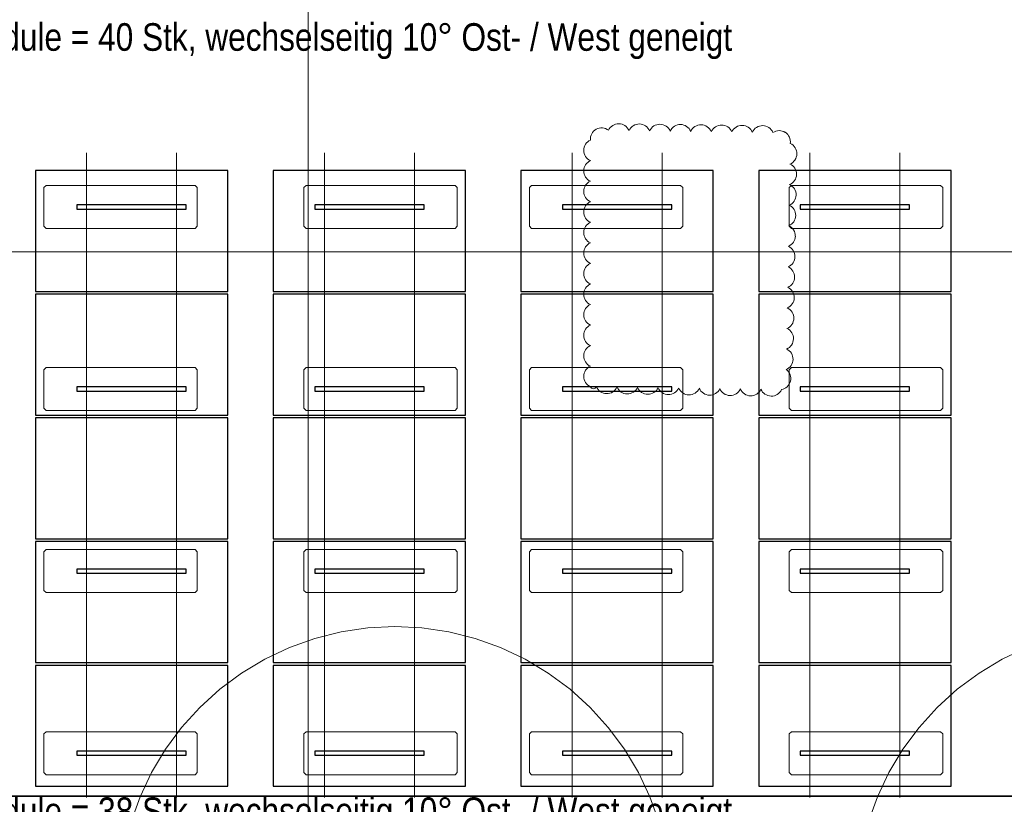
# Model space of a CAD drawing. Extents: x -620 to 300, y 62 to 1112.
# Tile 11 of 45: x -343 to -164, y 449 to 592. Entities that reach past the tile are written whole.
import ezdxf
from ezdxf.lldxf.tags import DXFTag

# ---------------------------------------------------------------- set-up
doc = ezdxf.new("R2010")
doc.units = 0
doc.layers.get('0').update_dxf_attribs({"lineweight": 13})
for name, color, linetype, lineweight in [('30 -36 Dächer- 9 Sonstiges zur KG360', 7, 'grob-A06DNCB3MF', 9), ('3_Solarbase', 7, 'Continuous', 25), ('70 -71 Achsen- 1 Gebäudeachsen', 7, 'STRICHPUNKT2-A06DNCB4MF', 18), ('E_PV_Aufstellzone', 7, 'grob', 35)]:
    doc.layers.add(name, color=color, linetype=linetype, lineweight=lineweight)
for name, color, linetype, lineweight, true_color in [('70 -77 Revision- 2 Wolken', 7, 'Continuous', 18, 0x944cff), ('E_ST_Tragsystem', 7, 'Continuous', 18, 0x006666), ('Modules', 7, 'Continuous', 25, 0xffa500)]:
    doc.layers.add(name, color=color, linetype=linetype, lineweight=lineweight, true_color=true_color)
doc.styles.get("Standard").update_dxf_attribs({"font": 'ARIALN.TTF'})
tags = doc.linetypes.add('grob', pattern=[14, 3, -8, 3]).pattern_tags.tags
tags[8:9] = [DXFTag(74, 4), DXFTag(75, 0), DXFTag(340, '0'), DXFTag(46, 0.0), DXFTag(50, 0.0), DXFTag(44, 0.0), DXFTag(45, 0.0)]
tags[6:7] = [DXFTag(74, 4), DXFTag(75, 0), DXFTag(340, '0'), DXFTag(46, 0.0), DXFTag(50, 0.0), DXFTag(44, 0.0), DXFTag(45, 0.0)]
tags[4:5] = [DXFTag(74, 4), DXFTag(75, 0), DXFTag(340, '0'), DXFTag(46, 0.0), DXFTag(50, 0.0), DXFTag(44, 0.0), DXFTag(45, 0.0)]
tags = doc.linetypes.add('grob-A06DNCB3MF', pattern=[14, 3, -8, 3]).pattern_tags.tags
tags[8:9] = [DXFTag(74, 4), DXFTag(75, 0), DXFTag(340, '0'), DXFTag(46, 0.0), DXFTag(50, 0.0), DXFTag(44, 0.0), DXFTag(45, 0.0)]
tags[6:7] = [DXFTag(74, 4), DXFTag(75, 0), DXFTag(340, '0'), DXFTag(46, 0.0), DXFTag(50, 0.0), DXFTag(44, 0.0), DXFTag(45, 0.0)]
tags[4:5] = [DXFTag(74, 4), DXFTag(75, 0), DXFTag(340, '0'), DXFTag(46, 0.0), DXFTag(50, 0.0), DXFTag(44, 0.0), DXFTag(45, 0.0)]
tags = doc.linetypes.add('STRICHPUNKT2-A06DNCB4MF', pattern=[12.7, 6.35, -3.175, 0, -3.175]).pattern_tags.tags
tags[10:11] = [DXFTag(74, 4), DXFTag(75, 0), DXFTag(340, '0'), DXFTag(46, 0.0), DXFTag(50, 0.0), DXFTag(44, 0.0), DXFTag(45, 0.0)]
tags[8:9] = [DXFTag(74, 4), DXFTag(75, 0), DXFTag(340, '0'), DXFTag(46, 0.0), DXFTag(50, 0.0), DXFTag(44, 0.0), DXFTag(45, 0.0)]
tags[6:7] = [DXFTag(74, 4), DXFTag(75, 0), DXFTag(340, '0'), DXFTag(46, 0.0), DXFTag(50, 0.0), DXFTag(44, 0.0), DXFTag(45, 0.0)]
tags[4:5] = [DXFTag(74, 4), DXFTag(75, 0), DXFTag(340, '0'), DXFTag(46, 0.0), DXFTag(50, 0.0), DXFTag(44, 0.0), DXFTag(45, 0.0)]

# ---------------------------------------------------------------- blocks, each defined once
blk = doc.blocks.new('Referenz-A06DNCB5MF')
at = {"layer": '30 -36 Dächer- 9 Sonstiges zur KG360', "color": 0, "linetype": 'grob-A06DNCB3MF', "lineweight": 5, "ltscale": 0.13}
for p, q in [((-289.39, 479.4), (-284.63, 480.59)), ((-284.63, 480.59), (-279.78, 481.31)), ((-279.78, 481.31), (-274.88, 481.55)), ((-274.88, 481.55), (-269.98, 481.31)), ((-269.98, 481.31), (-265.12, 480.59)), ((-265.12, 480.59), (-260.36, 479.4)), ((-294.01, 477.75), (-289.39, 479.4)), ((-260.36, 479.4), (-255.74, 477.75)), ((-298.45, 475.65), (-294.01, 477.75)), ((-255.74, 477.75), (-251.31, 475.65)), ((-164.85, 475.65), (-160.41, 477.75)), ((-302.66, 473.13), (-298.45, 475.65)), ((-251.31, 475.65), (-247.1, 473.13)), ((-169.06, 473.13), (-164.85, 475.65)), ((-306.6, 470.2), (-302.66, 473.13)), ((-247.1, 473.13), (-243.16, 470.2)), ((-173, 470.2), (-169.06, 473.13)), ((-310.23, 466.91), (-306.6, 470.2)), ((-243.16, 470.2), (-239.52, 466.91)), ((-176.63, 466.91), (-173, 470.2)), ((-313.53, 463.27), (-310.23, 466.91)), ((-239.52, 466.91), (-236.23, 463.27)), ((-179.93, 463.27), (-176.63, 466.91)), ((-316.45, 459.33), (-313.53, 463.27)), ((-236.23, 463.27), (-233.3, 459.33)), ((-182.85, 459.33), (-179.93, 463.27)), ((-318.97, 455.12), (-316.45, 459.33)), ((-233.3, 459.33), (-230.78, 455.12)), ((-185.37, 455.12), (-182.85, 459.33)), ((-321.07, 450.69), (-318.97, 455.12)), ((-230.78, 455.12), (-228.68, 450.69)), ((-187.47, 450.69), (-185.37, 455.12)), ((-322.72, 446.07), (-321.07, 450.69)), ((-228.68, 450.69), (-227.03, 446.07)), ((-189.12, 446.07), (-187.47, 450.69))]:
    blk.add_line(p, q, dxfattribs=at)
at = {"layer": '70 -71 Achsen- 1 Gebäudeachsen', "color": 0, "linetype": 'STRICHPUNKT2-A06DNCB4MF', "ltscale": 0.18}
for p, q in [((-290.58, 1084.39), (-290.58, 84.95)), ((-538.63, 549.45), (76.59, 549.45))]:
    blk.add_line(p, q, dxfattribs=at)
at = {"layer": '70 -77 Revision- 2 Wolken', "color": 0, "linetype": 'Continuous', "ltscale": 0.18}
for centre, major_axis in [((-234.34, 570.66), (0.03, 2.03)), ((-234.34, 570.66), (1.87, 0.79)), ((-230.61, 570.61), (0.03, 2.03)), ((-230.61, 570.61), (1.87, 0.79)), ((-237.44, 569.9), (-0.97, 1.79)), ((-237.44, 569.9), (1.25, 1.6)), ((-226.89, 570.56), (0.03, 2.03)), ((-226.89, 570.56), (1.87, 0.79)), ((-223.16, 570.51), (0.03, 2.03)), ((-223.16, 570.51), (1.87, 0.79)), ((-219.44, 570.46), (0.03, 2.03)), ((-219.44, 570.46), (1.87, 0.79)), ((-215.71, 570.41), (0.03, 2.03)), ((-215.71, 570.41), (1.87, 0.79)), ((-211.99, 570.36), (0.03, 2.03)), ((-211.99, 570.36), (1.87, 0.79)), ((-208.27, 570.31), (0.03, 2.03)), ((-208.27, 570.31), (1.87, 0.79)), ((-205.26, 569.41), (1.09, 1.71)), ((-205.26, 569.41), (2.01, -0.31)), ((-238.65, 567.86), (-0.81, 1.86)), ((-204.1, 567.25), (2.03, -0.04)), ((-238.65, 567.86), (-2.03, 0)), ((-238.65, 564.14), (-0.81, 1.86)), ((-204.1, 567.25), (0.78, -1.88)), ((-238.65, 564.14), (-2.03, 0)), ((-204.16, 563.53), (2.03, -0.04)), ((-238.65, 560.41), (-0.81, 1.86)), ((-204.16, 563.53), (0.78, -1.88)), ((-238.65, 560.41), (-2.03, 0)), ((-204.23, 559.8), (2.03, -0.04)), ((-238.65, 556.69), (-0.81, 1.86)), ((-204.23, 559.8), (0.78, -1.88)), ((-238.65, 556.69), (-2.03, 0)), ((-204.3, 556.08), (2.03, -0.04)), ((-238.65, 552.96), (-0.81, 1.86)), ((-204.3, 556.08), (0.78, -1.88)), ((-204.37, 552.35), (2.03, -0.04)), ((-238.65, 552.96), (-2.03, 0)), ((-204.37, 552.35), (0.78, -1.88)), ((-238.65, 549.24), (-0.81, 1.86)), ((-204.44, 548.63), (2.03, -0.04)), ((-238.65, 549.24), (-2.03, 0)), ((-204.44, 548.63), (0.78, -1.88)), ((-238.65, 545.51), (-0.81, 1.86)), ((-204.5, 544.91), (2.03, -0.04)), ((-238.65, 545.51), (-2.03, 0)), ((-204.5, 544.91), (0.78, -1.88)), ((-238.65, 541.79), (-0.81, 1.86)), ((-204.57, 541.18), (2.03, -0.04)), ((-238.65, 541.79), (-2.03, 0)), ((-204.57, 541.18), (0.78, -1.88)), ((-238.65, 538.06), (-0.81, 1.86)), ((-204.64, 537.46), (2.03, -0.04)), ((-238.65, 538.06), (-2.03, 0)), ((-204.64, 537.46), (0.78, -1.88)), ((-238.65, 534.34), (-0.81, 1.86)), ((-204.71, 533.73), (2.03, -0.04)), ((-238.65, 534.34), (-2.03, 0)), ((-204.71, 533.73), (0.78, -1.88)), ((-238.65, 530.62), (-0.81, 1.86)), ((-204.78, 530.01), (2.03, -0.04)), ((-238.65, 530.62), (-2.03, 0)), ((-204.78, 530.01), (0.78, -1.88)), ((-238.65, 526.89), (-0.81, 1.86)), ((-205.21, 526.51), (1.98, -0.47)), ((-238.65, 526.89), (-2.03, 0)), ((-238.91, 525.26), (-0.55, -0.23)), ((-238.91, 525.26), (-0.009, -0.596)), ((-236.5, 525.8), (-1.87, -0.78)), ((-236.5, 525.8), (-0.03, -2.03)), ((-232.77, 525.74), (-1.87, -0.78)), ((-232.77, 525.74), (-0.03, -2.03)), ((-229.05, 525.68), (-1.87, -0.78)), ((-229.05, 525.68), (-0.03, -2.03)), ((-225.32, 525.63), (-1.87, -0.78)), ((-225.32, 525.63), (-0.03, -2.03)), ((-221.6, 525.57), (-1.87, -0.78)), ((-221.6, 525.57), (-0.03, -2.03)), ((-217.87, 525.52), (-1.87, -0.78)), ((-217.87, 525.52), (-0.03, -2.03)), ((-214.15, 525.46), (-1.87, -0.78)), ((-214.15, 525.46), (-0.03, -2.03)), ((-210.43, 525.4), (-1.87, -0.78)), ((-210.43, 525.4), (-0.03, -2.03)), ((-206.7, 525.35), (-1.87, -0.78)), ((-206.7, 525.35), (-0.03, -2.03)), ((-205.21, 526.51), (0.36, -2))]:
    blk.add_ellipse(centre, major_axis=major_axis, ratio=1, start_param=0, end_param=1.159279, dxfattribs=at)
blk = doc.blocks.new('Einzeiliger Text-A06DNCJPMF')
at = {"color": 0, "linetype": 'Continuous', "lineweight": -2, "ltscale": 0.7, "insert": (-373.08, 590.9), "char_height": 5, "attachment_point": 1}
blk.add_mtext('{\\fArial Narrow;Anzahl Module = 40 Stk, wechselseitig 10° Ost- / West geneigt}', dxfattribs=at)
blk = doc.blocks.new('Blockreferenz-A06DNCJRMF')
at = {"layer": '3_Solarbase', "color": 0}
for p, q in [((-312.7, 557.99), (-332.5, 557.99)), ((-332.5, 557.99), (-332.5, 557.23)), ((-332.5, 557.23), (-312.7, 557.23)), ((-312.7, 557.23), (-312.7, 557.99))]:
    blk.add_line(p, q, dxfattribs=at)
blk = doc.blocks.new('Blockreferenz-A06DNCJTMF')
at = {"layer": '3_Solarbase', "color": 0}
for p, q in [((-269.6, 458.99), (-289.4, 458.99)), ((-289.4, 458.99), (-289.4, 458.23)), ((-269.6, 458.23), (-269.6, 458.99)), ((-289.4, 458.23), (-269.6, 458.23))]:
    blk.add_line(p, q, dxfattribs=at)
blk = doc.blocks.new('Blockreferenz-A06DNCJVMF')
at = {"layer": 'Modules'}
for p, q in [((-174.11, 496.95), (-208.97, 496.95)), ((-208.97, 496.95), (-208.97, 475.03)), ((-174.11, 475.03), (-174.11, 496.95)), ((-208.97, 475.03), (-174.11, 475.03))]:
    blk.add_line(p, q, dxfattribs=at)
blk = doc.blocks.new('Blockreferenz-A06DNCJXMF')
at = {"color": 96, "lineweight": -2, "true_color": 0x008000}
for p, q in [((-203.43, 561.11), (-203.03, 561.51)), ((-203.43, 554.11), (-203.43, 561.11)), ((-203.03, 561.51), (-176.03, 561.51)), ((-176.03, 561.51), (-175.63, 561.11)), ((-175.63, 561.11), (-175.63, 554.11)), ((-203.03, 553.71), (-203.43, 554.11)), ((-176.03, 553.71), (-203.03, 553.71)), ((-175.63, 554.11), (-176.03, 553.71))]:
    blk.add_line(p, q, dxfattribs=at)
blk = doc.blocks.new('Blockreferenz-A06DNCK3MF')
at = {"color": 96, "lineweight": -2, "true_color": 0x008000}
for p, q in [((-250.53, 495.11), (-250.13, 495.51)), ((-250.53, 488.11), (-250.53, 495.11)), ((-250.13, 495.51), (-223.13, 495.51)), ((-223.13, 495.51), (-222.73, 495.11)), ((-222.73, 495.11), (-222.73, 488.11)), ((-250.13, 487.71), (-250.53, 488.11)), ((-223.13, 487.71), (-250.13, 487.71)), ((-222.73, 488.11), (-223.13, 487.71))]:
    blk.add_line(p, q, dxfattribs=at)
blk = doc.blocks.new('Blockreferenz-A06DNCK5MF')
at = {"layer": 'Modules'}
for p, q in [((-217.21, 474.53), (-252.07, 474.53)), ((-252.07, 474.53), (-252.07, 452.61)), ((-217.21, 452.61), (-217.21, 474.53)), ((-252.07, 452.61), (-217.21, 452.61))]:
    blk.add_line(p, q, dxfattribs=at)
blk = doc.blocks.new('Blockreferenz-A06DNCK9MF')
at = {"layer": '3_Solarbase', "color": 0}
for p, q in [((-181.64, 458.99), (-201.44, 458.99)), ((-201.44, 458.99), (-201.44, 458.23)), ((-181.64, 458.23), (-181.64, 458.99)), ((-201.44, 458.23), (-181.64, 458.23))]:
    blk.add_line(p, q, dxfattribs=at)
blk = doc.blocks.new('Blockreferenz-A06DNCKBMF')
at = {"layer": 'Modules'}
for p, q in [((-262.07, 541.79), (-296.93, 541.79)), ((-296.93, 541.79), (-296.93, 519.87)), ((-262.07, 519.87), (-262.07, 541.79)), ((-296.93, 519.87), (-262.07, 519.87))]:
    blk.add_line(p, q, dxfattribs=at)
blk = doc.blocks.new('Blockreferenz-A06DNCKFMF')
at = {"layer": '3_Solarbase', "color": 0}
for p, q in [((-269.6, 458.99), (-289.4, 458.99)), ((-289.4, 458.99), (-289.4, 458.23)), ((-269.6, 458.23), (-269.6, 458.99)), ((-289.4, 458.23), (-269.6, 458.23))]:
    blk.add_line(p, q, dxfattribs=at)
blk = doc.blocks.new('Blockreferenz-A06DNCKHMF')
at = {"layer": '3_Solarbase', "color": 0}
for p, q in [((-269.6, 491.99), (-289.4, 491.99)), ((-289.4, 491.99), (-289.4, 491.23)), ((-289.4, 491.23), (-269.6, 491.23)), ((-269.6, 491.23), (-269.6, 491.99))]:
    blk.add_line(p, q, dxfattribs=at)
blk = doc.blocks.new('Blockreferenz-A06DNCKJMF')
at = {"layer": 'Modules'}
for p, q in [((-217.21, 496.95), (-252.07, 496.95)), ((-252.07, 496.95), (-252.07, 475.03)), ((-217.21, 475.03), (-217.21, 496.95)), ((-252.07, 475.03), (-217.21, 475.03))]:
    blk.add_line(p, q, dxfattribs=at)
blk = doc.blocks.new('Blockreferenz-A06DNCKTMF')
at = {"layer": 'Modules'}
for p, q in [((-305.17, 519.37), (-340.03, 519.37)), ((-340.03, 519.37), (-340.03, 497.45)), ((-305.17, 497.45), (-305.17, 519.37)), ((-340.03, 497.45), (-305.17, 497.45))]:
    blk.add_line(p, q, dxfattribs=at)
blk = doc.blocks.new('Blockreferenz-A06DNCKVMF')
at = {"color": 96, "lineweight": -2, "true_color": 0x008000}
for p, q in [((-250.53, 561.11), (-250.13, 561.51)), ((-250.53, 554.11), (-250.53, 561.11)), ((-250.13, 561.51), (-223.13, 561.51)), ((-223.13, 561.51), (-222.73, 561.11)), ((-222.73, 561.11), (-222.73, 554.11)), ((-250.13, 553.71), (-250.53, 554.11)), ((-223.13, 553.71), (-250.13, 553.71)), ((-222.73, 554.11), (-223.13, 553.71))]:
    blk.add_line(p, q, dxfattribs=at)
blk = doc.blocks.new('Blockreferenz-A06DNCKZMF')
at = {"layer": '3_Solarbase', "color": 0}
for p, q in [((-181.64, 491.99), (-201.44, 491.99)), ((-201.44, 491.99), (-201.44, 491.23)), ((-201.44, 491.23), (-181.64, 491.23)), ((-181.64, 491.23), (-181.64, 491.99))]:
    blk.add_line(p, q, dxfattribs=at)
blk = doc.blocks.new('Blockreferenz-A06DNCL1MF')
at = {"layer": 'Modules'}
for p, q in [((-262.07, 474.53), (-296.93, 474.53)), ((-296.93, 474.53), (-296.93, 452.61)), ((-262.07, 452.61), (-262.07, 474.53)), ((-296.93, 452.61), (-262.07, 452.61))]:
    blk.add_line(p, q, dxfattribs=at)
blk = doc.blocks.new('Blockreferenz-A06DNCL3MF')
at = {"color": 96, "lineweight": -2, "true_color": 0x008000}
for p, q in [((-338.49, 495.11), (-338.09, 495.51)), ((-338.49, 488.11), (-338.49, 495.11)), ((-338.09, 495.51), (-311.09, 495.51)), ((-311.09, 495.51), (-310.69, 495.11)), ((-310.69, 495.11), (-310.69, 488.11)), ((-338.09, 487.71), (-338.49, 488.11)), ((-311.09, 487.71), (-338.09, 487.71)), ((-310.69, 488.11), (-311.09, 487.71))]:
    blk.add_line(p, q, dxfattribs=at)
blk = doc.blocks.new('Blockreferenz-A06DNCL5MF')
at = {"layer": '3_Solarbase', "color": 0}
for p, q in [((-181.64, 524.99), (-201.44, 524.99)), ((-201.44, 524.99), (-201.44, 524.23)), ((-181.64, 524.23), (-181.64, 524.99)), ((-201.44, 524.23), (-181.64, 524.23))]:
    blk.add_line(p, q, dxfattribs=at)
blk = doc.blocks.new('Blockreferenz-A06DNCL7MF')
at = {"layer": '3_Solarbase', "color": 0}
for p, q in [((-269.6, 491.99), (-289.4, 491.99)), ((-289.4, 491.99), (-289.4, 491.23)), ((-289.4, 491.23), (-269.6, 491.23)), ((-269.6, 491.23), (-269.6, 491.99))]:
    blk.add_line(p, q, dxfattribs=at)
blk = doc.blocks.new('Blockreferenz-A06DNCL9MF')
at = {"layer": '3_Solarbase', "color": 0}
for p, q in [((-269.6, 524.99), (-289.4, 524.99)), ((-289.4, 524.99), (-289.4, 524.23)), ((-269.6, 524.23), (-269.6, 524.99)), ((-289.4, 524.23), (-269.6, 524.23))]:
    blk.add_line(p, q, dxfattribs=at)
blk = doc.blocks.new('Blockreferenz-A06DNCLHMF')
at = {"layer": '3_Solarbase', "color": 0}
for p, q in [((-224.74, 524.99), (-244.54, 524.99)), ((-244.54, 524.99), (-244.54, 524.23)), ((-224.74, 524.23), (-224.74, 524.99)), ((-244.54, 524.23), (-224.74, 524.23))]:
    blk.add_line(p, q, dxfattribs=at)
blk = doc.blocks.new('Blockreferenz-A06DNCLJMF')
at = {"color": 96, "lineweight": -2, "true_color": 0x008000}
for p, q in [((-291.39, 561.11), (-290.99, 561.51)), ((-291.39, 554.11), (-291.39, 561.11)), ((-290.99, 561.51), (-263.99, 561.51)), ((-263.99, 561.51), (-263.59, 561.11)), ((-263.59, 561.11), (-263.59, 554.11)), ((-290.99, 553.71), (-291.39, 554.11)), ((-263.99, 553.71), (-290.99, 553.71)), ((-263.59, 554.11), (-263.99, 553.71))]:
    blk.add_line(p, q, dxfattribs=at)
blk = doc.blocks.new('Blockreferenz-A06DNCLLMF')
at = {"layer": 'Modules'}
for p, q in [((-262.07, 519.37), (-296.93, 519.37)), ((-296.93, 519.37), (-296.93, 497.45)), ((-262.07, 497.45), (-262.07, 519.37)), ((-296.93, 497.45), (-262.07, 497.45))]:
    blk.add_line(p, q, dxfattribs=at)
blk = doc.blocks.new('Blockreferenz-A06DNCLTMF')
at = {"color": 96, "lineweight": -2, "true_color": 0x008000}
for p, q in [((-291.39, 495.11), (-290.99, 495.51)), ((-291.39, 488.11), (-291.39, 495.11)), ((-290.99, 495.51), (-263.99, 495.51)), ((-263.99, 495.51), (-263.59, 495.11)), ((-263.59, 495.11), (-263.59, 488.11)), ((-290.99, 487.71), (-291.39, 488.11)), ((-263.99, 487.71), (-290.99, 487.71)), ((-263.59, 488.11), (-263.99, 487.71))]:
    blk.add_line(p, q, dxfattribs=at)
blk = doc.blocks.new('Blockreferenz-A06DNCLVMF')
at = {"layer": '3_Solarbase', "color": 0}
for p, q in [((-181.64, 458.99), (-201.44, 458.99)), ((-201.44, 458.99), (-201.44, 458.23)), ((-181.64, 458.23), (-181.64, 458.99)), ((-201.44, 458.23), (-181.64, 458.23))]:
    blk.add_line(p, q, dxfattribs=at)
blk = doc.blocks.new('Blockreferenz-A06DNCLXMF')
at = {"layer": '3_Solarbase', "color": 0}
for p, q in [((-269.6, 524.99), (-289.4, 524.99)), ((-289.4, 524.99), (-289.4, 524.23)), ((-269.6, 524.23), (-269.6, 524.99)), ((-289.4, 524.23), (-269.6, 524.23))]:
    blk.add_line(p, q, dxfattribs=at)
blk = doc.blocks.new('Blockreferenz-A06DNCLZMF')
at = {"layer": '3_Solarbase', "color": 0}
for p, q in [((-269.6, 557.99), (-289.4, 557.99)), ((-289.4, 557.99), (-289.4, 557.23)), ((-289.4, 557.23), (-269.6, 557.23)), ((-269.6, 557.23), (-269.6, 557.99))]:
    blk.add_line(p, q, dxfattribs=at)
blk = doc.blocks.new('Blockreferenz-A06DNCM1MF')
at = {"layer": 'Modules'}
for p, q in [((-174.11, 519.37), (-208.97, 519.37)), ((-208.97, 519.37), (-208.97, 497.45)), ((-174.11, 497.45), (-174.11, 519.37)), ((-208.97, 497.45), (-174.11, 497.45))]:
    blk.add_line(p, q, dxfattribs=at)
blk = doc.blocks.new('Blockreferenz-A06DNCM3MF')
at = {"layer": '3_Solarbase', "color": 0}
for p, q in [((-181.64, 491.99), (-201.44, 491.99)), ((-201.44, 491.99), (-201.44, 491.23)), ((-201.44, 491.23), (-181.64, 491.23)), ((-181.64, 491.23), (-181.64, 491.99))]:
    blk.add_line(p, q, dxfattribs=at)
blk = doc.blocks.new('Blockreferenz-A06DNCM5MF')
at = {"color": 96, "lineweight": -2, "true_color": 0x008000}
for p, q in [((-250.53, 528.11), (-250.13, 528.51)), ((-250.53, 521.11), (-250.53, 528.11)), ((-250.13, 528.51), (-223.13, 528.51)), ((-223.13, 528.51), (-222.73, 528.11)), ((-222.73, 528.11), (-222.73, 521.11)), ((-250.13, 520.71), (-250.53, 521.11)), ((-222.73, 521.11), (-223.13, 520.71)), ((-223.13, 520.71), (-250.13, 520.71))]:
    blk.add_line(p, q, dxfattribs=at)
blk = doc.blocks.new('Blockreferenz-A06DNCM9MF')
at = {"layer": 'Modules'}
for p, q in [((-305.17, 564.21), (-340.03, 564.21)), ((-340.03, 564.21), (-340.03, 542.29)), ((-305.17, 542.29), (-305.17, 564.21)), ((-340.03, 542.29), (-305.17, 542.29))]:
    blk.add_line(p, q, dxfattribs=at)
blk = doc.blocks.new('Blockreferenz-A06DNCMDMF')
at = {"color": 96, "lineweight": -2, "true_color": 0x008000}
for p, q in [((-291.39, 528.11), (-290.99, 528.51)), ((-291.39, 521.11), (-291.39, 528.11)), ((-290.99, 528.51), (-263.99, 528.51)), ((-263.99, 528.51), (-263.59, 528.11)), ((-263.59, 528.11), (-263.59, 521.11)), ((-290.99, 520.71), (-291.39, 521.11)), ((-263.59, 521.11), (-263.99, 520.71)), ((-263.99, 520.71), (-290.99, 520.71))]:
    blk.add_line(p, q, dxfattribs=at)
blk = doc.blocks.new('Blockreferenz-A06DNCMHMF')
at = {"layer": '3_Solarbase', "color": 0}
for p, q in [((-269.6, 557.99), (-289.4, 557.99)), ((-289.4, 557.99), (-289.4, 557.23)), ((-289.4, 557.23), (-269.6, 557.23)), ((-269.6, 557.23), (-269.6, 557.99))]:
    blk.add_line(p, q, dxfattribs=at)
blk = doc.blocks.new('Blockreferenz-A06DNCMJMF')
at = {"layer": '3_Solarbase', "color": 0}
for p, q in [((-224.74, 458.99), (-244.54, 458.99)), ((-244.54, 458.99), (-244.54, 458.23)), ((-224.74, 458.23), (-224.74, 458.99)), ((-244.54, 458.23), (-224.74, 458.23))]:
    blk.add_line(p, q, dxfattribs=at)
blk = doc.blocks.new('Blockreferenz-A06DNCMLMF')
at = {"layer": 'Modules'}
for p, q in [((-174.11, 564.21), (-208.97, 564.21)), ((-208.97, 564.21), (-208.97, 542.29)), ((-174.11, 542.29), (-174.11, 564.21)), ((-208.97, 542.29), (-174.11, 542.29))]:
    blk.add_line(p, q, dxfattribs=at)
blk = doc.blocks.new('Blockreferenz-A06DNCMNMF')
at = {"layer": '3_Solarbase', "color": 0}
for p, q in [((-312.7, 458.99), (-332.5, 458.99)), ((-332.5, 458.99), (-332.5, 458.23)), ((-312.7, 458.23), (-312.7, 458.99)), ((-332.5, 458.23), (-312.7, 458.23))]:
    blk.add_line(p, q, dxfattribs=at)
blk = doc.blocks.new('Blockreferenz-A06DNCMPMF')
at = {"layer": 'Modules'}
for p, q in [((-305.17, 496.95), (-340.03, 496.95)), ((-340.03, 496.95), (-340.03, 475.03)), ((-305.17, 475.03), (-305.17, 496.95)), ((-340.03, 475.03), (-305.17, 475.03))]:
    blk.add_line(p, q, dxfattribs=at)
blk = doc.blocks.new('Blockreferenz-A06DNCMRMF')
at = {"color": 96, "lineweight": -2, "true_color": 0x008000}
for p, q in [((-203.43, 462.11), (-203.03, 462.51)), ((-203.43, 455.11), (-203.43, 462.11)), ((-203.03, 462.51), (-176.03, 462.51)), ((-176.03, 462.51), (-175.63, 462.11)), ((-175.63, 462.11), (-175.63, 455.11)), ((-203.03, 454.71), (-203.43, 455.11)), ((-175.63, 455.11), (-176.03, 454.71)), ((-176.03, 454.71), (-203.03, 454.71))]:
    blk.add_line(p, q, dxfattribs=at)
blk = doc.blocks.new('Blockreferenz-A06DNCMVMF')
at = {"color": 96, "lineweight": -2, "true_color": 0x008000}
for p, q in [((-338.49, 528.11), (-338.09, 528.51)), ((-338.49, 521.11), (-338.49, 528.11)), ((-338.09, 528.51), (-311.09, 528.51)), ((-311.09, 528.51), (-310.69, 528.11)), ((-310.69, 528.11), (-310.69, 521.11)), ((-338.09, 520.71), (-338.49, 521.11)), ((-310.69, 521.11), (-311.09, 520.71)), ((-311.09, 520.71), (-338.09, 520.71))]:
    blk.add_line(p, q, dxfattribs=at)
blk = doc.blocks.new('Blockreferenz-A06DNCMXMF')
at = {"layer": 'Modules'}
for p, q in [((-262.07, 496.95), (-296.93, 496.95)), ((-296.93, 496.95), (-296.93, 475.03)), ((-262.07, 475.03), (-262.07, 496.95)), ((-296.93, 475.03), (-262.07, 475.03))]:
    blk.add_line(p, q, dxfattribs=at)
blk = doc.blocks.new('Blockreferenz-A06DNCMZMF')
at = {"color": 96, "lineweight": -2, "true_color": 0x008000}
for p, q in [((-338.49, 561.11), (-338.09, 561.51)), ((-338.49, 554.11), (-338.49, 561.11)), ((-338.09, 561.51), (-311.09, 561.51)), ((-311.09, 561.51), (-310.69, 561.11)), ((-310.69, 561.11), (-310.69, 554.11)), ((-338.09, 553.71), (-338.49, 554.11)), ((-311.09, 553.71), (-338.09, 553.71)), ((-310.69, 554.11), (-311.09, 553.71))]:
    blk.add_line(p, q, dxfattribs=at)
blk = doc.blocks.new('Blockreferenz-A06DNCN1MF')
at = {"layer": 'Modules'}
for p, q in [((-305.17, 474.53), (-340.03, 474.53)), ((-340.03, 474.53), (-340.03, 452.61)), ((-305.17, 452.61), (-305.17, 474.53)), ((-340.03, 452.61), (-305.17, 452.61))]:
    blk.add_line(p, q, dxfattribs=at)
blk = doc.blocks.new('Blockreferenz-A06DNCN3MF')
at = {"layer": '3_Solarbase', "color": 0}
for p, q in [((-224.74, 458.99), (-244.54, 458.99)), ((-244.54, 458.99), (-244.54, 458.23)), ((-224.74, 458.23), (-224.74, 458.99)), ((-244.54, 458.23), (-224.74, 458.23))]:
    blk.add_line(p, q, dxfattribs=at)
blk = doc.blocks.new('Blockreferenz-A06DNCN5MF')
at = {"layer": '3_Solarbase', "color": 0}
for p, q in [((-224.74, 491.99), (-244.54, 491.99)), ((-244.54, 491.99), (-244.54, 491.23)), ((-244.54, 491.23), (-224.74, 491.23)), ((-224.74, 491.23), (-224.74, 491.99))]:
    blk.add_line(p, q, dxfattribs=at)
blk = doc.blocks.new('Blockreferenz-A06DNCN9MF')
at = {"layer": '3_Solarbase', "color": 0}
for p, q in [((-312.7, 458.99), (-332.5, 458.99)), ((-332.5, 458.99), (-332.5, 458.23)), ((-312.7, 458.23), (-312.7, 458.99)), ((-332.5, 458.23), (-312.7, 458.23))]:
    blk.add_line(p, q, dxfattribs=at)
blk = doc.blocks.new('Blockreferenz-A06DNCNBMF')
at = {"layer": '3_Solarbase', "color": 0}
for p, q in [((-312.7, 491.99), (-332.5, 491.99)), ((-332.5, 491.99), (-332.5, 491.23)), ((-332.5, 491.23), (-312.7, 491.23)), ((-312.7, 491.23), (-312.7, 491.99))]:
    blk.add_line(p, q, dxfattribs=at)
blk = doc.blocks.new('Blockreferenz-A06DNCNHMF')
at = {"color": 96, "lineweight": -2, "true_color": 0x008000}
for p, q in [((-203.43, 495.11), (-203.03, 495.51)), ((-203.43, 488.11), (-203.43, 495.11)), ((-203.03, 495.51), (-176.03, 495.51)), ((-176.03, 495.51), (-175.63, 495.11)), ((-175.63, 495.11), (-175.63, 488.11)), ((-203.03, 487.71), (-203.43, 488.11)), ((-176.03, 487.71), (-203.03, 487.71)), ((-175.63, 488.11), (-176.03, 487.71))]:
    blk.add_line(p, q, dxfattribs=at)
blk = doc.blocks.new('Blockreferenz-A06DNCNJMF')
at = {"layer": '3_Solarbase', "color": 0}
for p, q in [((-224.74, 557.99), (-244.54, 557.99)), ((-244.54, 557.99), (-244.54, 557.23)), ((-244.54, 557.23), (-224.74, 557.23)), ((-224.74, 557.23), (-224.74, 557.99))]:
    blk.add_line(p, q, dxfattribs=at)
blk = doc.blocks.new('Blockreferenz-A06DNCNLMF')
at = {"color": 96, "lineweight": -2, "true_color": 0x008000}
for p, q in [((-291.39, 462.11), (-290.99, 462.51)), ((-291.39, 455.11), (-291.39, 462.11)), ((-290.99, 462.51), (-263.99, 462.51)), ((-263.99, 462.51), (-263.59, 462.11)), ((-263.59, 462.11), (-263.59, 455.11)), ((-290.99, 454.71), (-291.39, 455.11)), ((-263.59, 455.11), (-263.99, 454.71)), ((-263.99, 454.71), (-290.99, 454.71))]:
    blk.add_line(p, q, dxfattribs=at)
blk = doc.blocks.new('Blockreferenz-A06DNCNNMF')
at = {"layer": '3_Solarbase', "color": 0}
for p, q in [((-224.74, 491.99), (-244.54, 491.99)), ((-244.54, 491.99), (-244.54, 491.23)), ((-244.54, 491.23), (-224.74, 491.23)), ((-224.74, 491.23), (-224.74, 491.99))]:
    blk.add_line(p, q, dxfattribs=at)
blk = doc.blocks.new('Blockreferenz-A06DNCNPMF')
at = {"layer": 'Modules'}
for p, q in [((-305.17, 541.79), (-340.03, 541.79)), ((-340.03, 541.79), (-340.03, 519.87)), ((-305.17, 519.87), (-305.17, 541.79)), ((-340.03, 519.87), (-305.17, 519.87))]:
    blk.add_line(p, q, dxfattribs=at)
blk = doc.blocks.new('Blockreferenz-A06DNCNTMF')
at = {"layer": 'Modules'}
for p, q in [((-174.11, 474.53), (-208.97, 474.53)), ((-208.97, 474.53), (-208.97, 452.61)), ((-174.11, 452.61), (-174.11, 474.53)), ((-208.97, 452.61), (-174.11, 452.61))]:
    blk.add_line(p, q, dxfattribs=at)
blk = doc.blocks.new('Blockreferenz-A06DNCNVMF')
at = {"layer": '3_Solarbase', "color": 0}
for p, q in [((-312.7, 491.99), (-332.5, 491.99)), ((-332.5, 491.99), (-332.5, 491.23)), ((-332.5, 491.23), (-312.7, 491.23)), ((-312.7, 491.23), (-312.7, 491.99))]:
    blk.add_line(p, q, dxfattribs=at)
blk = doc.blocks.new('Blockreferenz-A06DNCNXMF')
at = {"layer": '3_Solarbase', "color": 0}
for p, q in [((-312.7, 524.99), (-332.5, 524.99)), ((-332.5, 524.99), (-332.5, 524.23)), ((-312.7, 524.23), (-312.7, 524.99)), ((-332.5, 524.23), (-312.7, 524.23))]:
    blk.add_line(p, q, dxfattribs=at)
blk = doc.blocks.new('Blockreferenz-A06DNCNZMF')
at = {"layer": '3_Solarbase', "color": 0}
for p, q in [((-181.64, 557.99), (-201.44, 557.99)), ((-201.44, 557.99), (-201.44, 557.23)), ((-201.44, 557.23), (-181.64, 557.23)), ((-181.64, 557.23), (-181.64, 557.99))]:
    blk.add_line(p, q, dxfattribs=at)
blk = doc.blocks.new('Blockreferenz-A06DNCO1MF')
at = {"layer": 'Modules'}
for p, q in [((-217.21, 564.21), (-252.07, 564.21)), ((-252.07, 564.21), (-252.07, 542.29)), ((-217.21, 542.29), (-217.21, 564.21)), ((-252.07, 542.29), (-217.21, 542.29))]:
    blk.add_line(p, q, dxfattribs=at)
blk = doc.blocks.new('Blockreferenz-A06DNCO3MF')
at = {"color": 96, "lineweight": -2, "true_color": 0x008000}
for p, q in [((-338.49, 462.11), (-338.09, 462.51)), ((-338.49, 455.11), (-338.49, 462.11)), ((-338.09, 462.51), (-311.09, 462.51)), ((-311.09, 462.51), (-310.69, 462.11)), ((-310.69, 462.11), (-310.69, 455.11)), ((-338.09, 454.71), (-338.49, 455.11)), ((-310.69, 455.11), (-311.09, 454.71)), ((-311.09, 454.71), (-338.09, 454.71))]:
    blk.add_line(p, q, dxfattribs=at)
blk = doc.blocks.new('Blockreferenz-A06DNCO7MF')
at = {"layer": 'Modules'}
for p, q in [((-217.21, 519.37), (-252.07, 519.37)), ((-252.07, 519.37), (-252.07, 497.45)), ((-217.21, 497.45), (-217.21, 519.37)), ((-252.07, 497.45), (-217.21, 497.45))]:
    blk.add_line(p, q, dxfattribs=at)
blk = doc.blocks.new('Blockreferenz-A06DNCOBMF')
at = {"layer": '3_Solarbase', "color": 0}
for p, q in [((-224.74, 524.99), (-244.54, 524.99)), ((-244.54, 524.99), (-244.54, 524.23)), ((-224.74, 524.23), (-224.74, 524.99)), ((-244.54, 524.23), (-224.74, 524.23))]:
    blk.add_line(p, q, dxfattribs=at)
blk = doc.blocks.new('Blockreferenz-A06DNCODMF')
at = {"layer": '3_Solarbase', "color": 0}
for p, q in [((-181.64, 524.99), (-201.44, 524.99)), ((-201.44, 524.99), (-201.44, 524.23)), ((-181.64, 524.23), (-181.64, 524.99)), ((-201.44, 524.23), (-181.64, 524.23))]:
    blk.add_line(p, q, dxfattribs=at)
blk = doc.blocks.new('Blockreferenz-A06DNCOFMF')
at = {"layer": '3_Solarbase', "color": 0}
for p, q in [((-181.64, 557.99), (-201.44, 557.99)), ((-201.44, 557.99), (-201.44, 557.23)), ((-201.44, 557.23), (-181.64, 557.23)), ((-181.64, 557.23), (-181.64, 557.99))]:
    blk.add_line(p, q, dxfattribs=at)
blk = doc.blocks.new('Blockreferenz-A06DNCOHMF')
at = {"layer": '3_Solarbase', "color": 0}
for p, q in [((-312.7, 524.99), (-332.5, 524.99)), ((-332.5, 524.99), (-332.5, 524.23)), ((-312.7, 524.23), (-312.7, 524.99)), ((-332.5, 524.23), (-312.7, 524.23))]:
    blk.add_line(p, q, dxfattribs=at)
blk = doc.blocks.new('Blockreferenz-A06DNCOJMF')
at = {"layer": '3_Solarbase', "color": 0}
for p, q in [((-312.7, 557.99), (-332.5, 557.99)), ((-332.5, 557.99), (-332.5, 557.23)), ((-332.5, 557.23), (-312.7, 557.23)), ((-312.7, 557.23), (-312.7, 557.99))]:
    blk.add_line(p, q, dxfattribs=at)
blk = doc.blocks.new('Blockreferenz-A06DNCOLMF')
at = {"layer": 'Modules'}
for p, q in [((-174.11, 541.79), (-208.97, 541.79)), ((-208.97, 541.79), (-208.97, 519.87)), ((-174.11, 519.87), (-174.11, 541.79)), ((-208.97, 519.87), (-174.11, 519.87))]:
    blk.add_line(p, q, dxfattribs=at)
blk = doc.blocks.new('Blockreferenz-A06DNCONMF')
at = {"color": 96, "lineweight": -2, "true_color": 0x008000}
for p, q in [((-203.43, 528.11), (-203.03, 528.51)), ((-203.43, 521.11), (-203.43, 528.11)), ((-203.03, 528.51), (-176.03, 528.51)), ((-176.03, 528.51), (-175.63, 528.11)), ((-175.63, 528.11), (-175.63, 521.11)), ((-203.03, 520.71), (-203.43, 521.11)), ((-175.63, 521.11), (-176.03, 520.71)), ((-176.03, 520.71), (-203.03, 520.71))]:
    blk.add_line(p, q, dxfattribs=at)
blk = doc.blocks.new('Blockreferenz-A06DNCOPMF')
at = {"layer": 'Modules'}
for p, q in [((-217.21, 541.79), (-252.07, 541.79)), ((-252.07, 541.79), (-252.07, 519.87)), ((-217.21, 519.87), (-217.21, 541.79)), ((-252.07, 519.87), (-217.21, 519.87))]:
    blk.add_line(p, q, dxfattribs=at)
blk = doc.blocks.new('Blockreferenz-A06DNCORMF')
at = {"color": 96, "lineweight": -2, "true_color": 0x008000}
for p, q in [((-250.53, 462.11), (-250.13, 462.51)), ((-250.53, 455.11), (-250.53, 462.11)), ((-250.13, 462.51), (-223.13, 462.51)), ((-223.13, 462.51), (-222.73, 462.11)), ((-222.73, 462.11), (-222.73, 455.11)), ((-250.13, 454.71), (-250.53, 455.11)), ((-222.73, 455.11), (-223.13, 454.71)), ((-223.13, 454.71), (-250.13, 454.71))]:
    blk.add_line(p, q, dxfattribs=at)
blk = doc.blocks.new('Blockreferenz-A06DNCOTMF')
at = {"layer": 'Modules'}
for p, q in [((-262.07, 564.21), (-296.93, 564.21)), ((-296.93, 564.21), (-296.93, 542.29)), ((-262.07, 542.29), (-262.07, 564.21)), ((-296.93, 542.29), (-262.07, 542.29))]:
    blk.add_line(p, q, dxfattribs=at)
blk = doc.blocks.new('Blockreferenz-A06DNCOVMF')
at = {"layer": '3_Solarbase', "color": 0}
for p, q in [((-224.74, 557.99), (-244.54, 557.99)), ((-244.54, 557.99), (-244.54, 557.23)), ((-244.54, 557.23), (-224.74, 557.23)), ((-224.74, 557.23), (-224.74, 557.99))]:
    blk.add_line(p, q, dxfattribs=at)
blk = doc.blocks.new('Einzeiliger Text-A06DNCR1MF')
at = {"color": 0, "linetype": 'Continuous', "lineweight": -2, "ltscale": 0.7, "insert": (-373.08, 450.6), "char_height": 5, "attachment_point": 1}
blk.add_mtext('{\\fArial Narrow;Anzahl Module = 38 Stk, wechselseitig 10° Ost- / West geneigt}', dxfattribs=at)
blk = doc.blocks.new('Polygon-A06DNCU9MF')
at = {"color": 0, "linetype": 'ByBlock', "lineweight": -2, "ltscale": 0.7}
blk.add_line((-40.16, 450.81), (-386.96, 450.81), dxfattribs=at)

msp = doc.modelspace()

# ---------------------------------------------------------------- linework, layer by layer
at = {"layer": 'E_ST_Tragsystem', "color": 1, "ltscale": 0.18, "true_color": 0xff0000}
for p, q in [((-330.75, 471.42), (-330.75, 567.42)), ((-314.44, 471.42), (-314.44, 567.42)), ((-287.65, 471.42), (-287.65, 567.42)), ((-271.34, 471.42), (-271.34, 567.42)), ((-242.79, 471.42), (-242.79, 567.42)), ((-226.48, 471.42), (-226.48, 567.42)), ((-199.69, 471.42), (-199.69, 567.42)), ((-183.38, 471.42), (-183.38, 567.42)), ((-330.75, 450.61), (-330.75, 546.61)), ((-314.44, 450.61), (-314.44, 546.61)), ((-287.65, 450.61), (-287.65, 546.61)), ((-271.34, 450.61), (-271.34, 546.61)), ((-242.79, 450.61), (-242.79, 546.61)), ((-226.48, 450.61), (-226.48, 546.61)), ((-199.69, 450.61), (-199.69, 546.61)), ((-183.38, 450.61), (-183.38, 546.61))]:
    msp.add_line(p, q, dxfattribs=at)

# ---------------------------------------------------------------- block references
at = {"color": 8, "lineweight": 13, "ltscale": 0.13, "true_color": 0x808080}
msp.add_blockref('Referenz-A06DNCB5MF', (0, 0), dxfattribs=at)
at = {"layer": 'E_PV_Aufstellzone', "ltscale": 0.7}
msp.add_blockref('Polygon-A06DNCU9MF', (0, 0), dxfattribs=at)
at = {"layer": 'E_PV_Aufstellzone', "color": 7, "ltscale": 0.7}
for name in ['Einzeiliger Text-A06DNCJPMF', 'Einzeiliger Text-A06DNCR1MF']:
    msp.add_blockref(name, (0, 0), dxfattribs=at)
at = {"layer": 'E_ST_Tragsystem', "color": 7, "ltscale": 0.18, "true_color": 0xffffff}
for name in ['Blockreferenz-A06DNCM9MF', 'Blockreferenz-A06DNCOTMF', 'Blockreferenz-A06DNCO1MF', 'Blockreferenz-A06DNCMLMF', 'Blockreferenz-A06DNCNPMF', 'Blockreferenz-A06DNCKBMF', 'Blockreferenz-A06DNCOPMF', 'Blockreferenz-A06DNCOLMF', 'Blockreferenz-A06DNCKTMF', 'Blockreferenz-A06DNCLLMF', 'Blockreferenz-A06DNCO7MF', 'Blockreferenz-A06DNCM1MF', 'Blockreferenz-A06DNCMPMF', 'Blockreferenz-A06DNCMXMF', 'Blockreferenz-A06DNCKJMF', 'Blockreferenz-A06DNCJVMF', 'Blockreferenz-A06DNCN1MF', 'Blockreferenz-A06DNCL1MF', 'Blockreferenz-A06DNCK5MF', 'Blockreferenz-A06DNCNTMF']:
    msp.add_blockref(name, (0, 0), dxfattribs=at)
at = {"layer": 'E_ST_Tragsystem', "color": 0, "ltscale": 0.18}
for name in ['Blockreferenz-A06DNCMZMF', 'Blockreferenz-A06DNCLJMF', 'Blockreferenz-A06DNCKVMF', 'Blockreferenz-A06DNCJXMF', 'Blockreferenz-A06DNCMVMF', 'Blockreferenz-A06DNCMDMF', 'Blockreferenz-A06DNCM5MF', 'Blockreferenz-A06DNCONMF', 'Blockreferenz-A06DNCL3MF', 'Blockreferenz-A06DNCLTMF', 'Blockreferenz-A06DNCK3MF', 'Blockreferenz-A06DNCNHMF', 'Blockreferenz-A06DNCO3MF', 'Blockreferenz-A06DNCNLMF', 'Blockreferenz-A06DNCORMF', 'Blockreferenz-A06DNCMRMF']:
    msp.add_blockref(name, (0, 0), dxfattribs=at)
at = {"layer": 'E_ST_Tragsystem', "color": 5, "ltscale": 0.18, "true_color": 0x0000ff}
for name in ['Blockreferenz-A06DNCJRMF', 'Blockreferenz-A06DNCOJMF', 'Blockreferenz-A06DNCLZMF', 'Blockreferenz-A06DNCMHMF', 'Blockreferenz-A06DNCNJMF', 'Blockreferenz-A06DNCOVMF', 'Blockreferenz-A06DNCNZMF', 'Blockreferenz-A06DNCOFMF', 'Blockreferenz-A06DNCNXMF', 'Blockreferenz-A06DNCOHMF', 'Blockreferenz-A06DNCL9MF', 'Blockreferenz-A06DNCLXMF', 'Blockreferenz-A06DNCLHMF', 'Blockreferenz-A06DNCOBMF', 'Blockreferenz-A06DNCL5MF', 'Blockreferenz-A06DNCODMF', 'Blockreferenz-A06DNCNBMF', 'Blockreferenz-A06DNCNVMF', 'Blockreferenz-A06DNCKHMF', 'Blockreferenz-A06DNCL7MF', 'Blockreferenz-A06DNCN5MF', 'Blockreferenz-A06DNCNNMF', 'Blockreferenz-A06DNCKZMF', 'Blockreferenz-A06DNCM3MF', 'Blockreferenz-A06DNCMNMF', 'Blockreferenz-A06DNCN9MF', 'Blockreferenz-A06DNCJTMF', 'Blockreferenz-A06DNCKFMF', 'Blockreferenz-A06DNCMJMF', 'Blockreferenz-A06DNCN3MF', 'Blockreferenz-A06DNCK9MF', 'Blockreferenz-A06DNCLVMF']:
    msp.add_blockref(name, (0, 0), dxfattribs=at)

doc.saveas('drawing.dxf')
